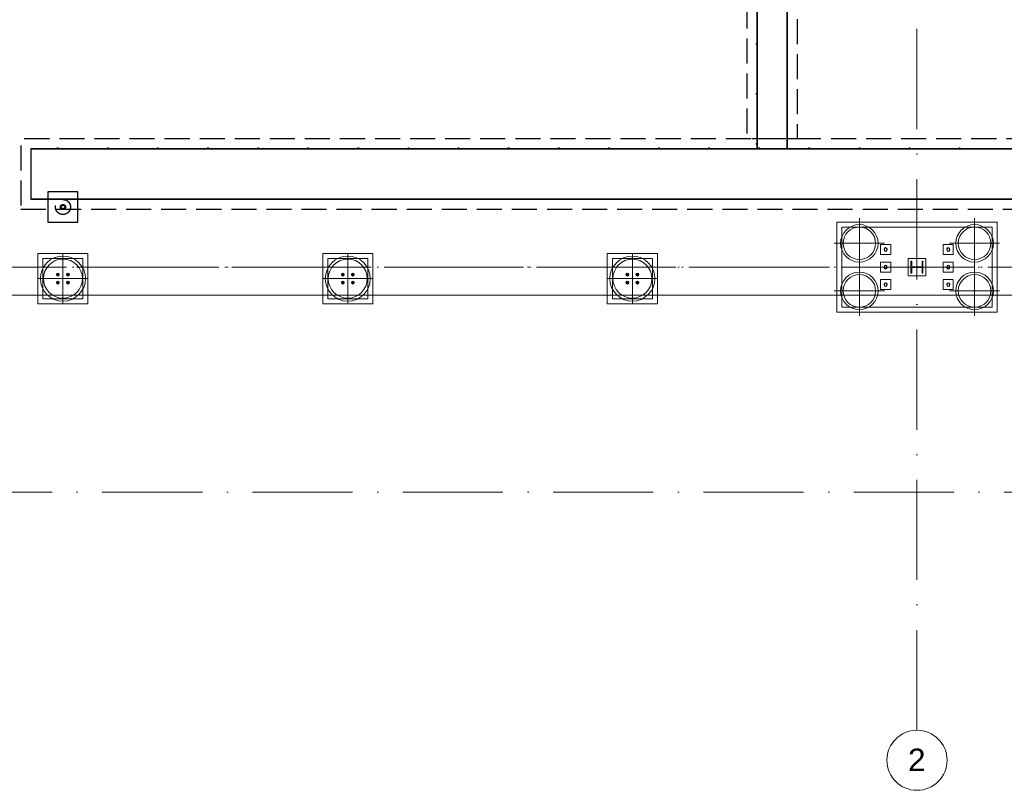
# Model space of a CAD drawing. Header units: millimetres. Extents: x -2694 to 330324, y -17289 to 76899.
# Tile 5 of 142: x 20862 to 40513, y -2696 to 12690. Entities that reach past the tile are written whole.
import ezdxf

# ---------------------------------------------------------------- set-up
doc = ezdxf.new("R2010")
doc.units = ezdxf.units.MM
for name, pattern in [('IMPORT-A_CARA_07', [700, 500, -200]), ('IMPORT-A_CARA_15', [760, 500, -130, 0, -130]), ('Čerchovaná 20mm', [3000, 2000, -500, 0, -500])]:
    doc.linetypes.add(name, pattern=pattern)
for name, color, linetype, lineweight in [('02_0_25386_PODLAHA HALY A ZÁKLADY VESTAVKŮ 4_6_2025_dwg', 8, 'Continuous', 9), ('11542_003_OK-HALA_TaO-1_ET_R01_AciS_2025-04-14_sloupy_dwg', 150, 'Continuous', 9), ('CA_NOVÉ K-CE', 12, 'Continuous', 25), ('CA_NOVÉ K-CE NEVHRA', 12, 'IMPORT-A_CARA_07', 25), ('CA_OSY', 5, 'IMPORT-A_CARA_15', 13), ('CA_PODLAHA KANÁLY', 12, 'Continuous', 25), ('CA_PODLAHA OBRYS', 12, 'Continuous', 25), ('CA_PODLAHA25', 7, 'Continuous', 13), ('CA_POHHRA18', 9, 'Continuous', 9), ('CA_TEXT35', 62, 'Continuous', 9), ('CA_ZAKLADY25', 7, 'Continuous', 13), ('Konstrukční přípoje', 7, 'Continuous', 13), ('SS_HALA_TaO-DODAVKA_STAVEBNI', 140, 'Continuous', 9), ('SS_HALA_TaO-SLOUP', 140, 'Continuous', 9)]:
    doc.layers.add(name, color=color, linetype=linetype, lineweight=lineweight)
doc.styles.add('Arial_1', font='arial.ttf', dxfattribs={"height": 450})

# ---------------------------------------------------------------- blocks, each defined once
blk = doc.blocks.new('02_0_25386_PODLAHA HALY A ZÁKLADY VESTAVKŮ 4_6_2025_dwg_A$Cb83b9660-2769428-BOURÁNÍ STÁVAJÍCÍCH ZÁKLADOVÝCH PRVKŮ')
at = {"layer": 'CA_NOVÉ K-CE', "color": 1, "flags": 128}
blk.add_lwpolyline([(-300, -300), (300, -300), (300, 300), (-300, 300)], close=True, dxfattribs=at)
at = {"layer": 'CA_NOVÉ K-CE NEVHRA', "color": 1}
for radius in [150, 51, 35]:
    blk.add_circle((0, 0), radius, dxfattribs=at)
blk = doc.blocks.new('02_0_25386_PODLAHA HALY A ZÁKLADY VESTAVKŮ 4_6_2025_dwg_A$C0b34a81f-2769432-BOURÁNÍ STÁVAJÍCÍCH ZÁKLADOVÝCH PRVKŮ')
at = {"layer": 'CA_PODLAHA KANÁLY', "color": 1, "flags": 128}
for points in [[(35988, 16813), (36588, 16813), (36588, 10521), (35988, 10521)], [(21495, 9521), (90079, 9521), (90079, 10521), (21495, 10521)]]:
    blk.add_lwpolyline(points, close=True, dxfattribs=at)
at = {"layer": 'CA_PODLAHA OBRYS', "color": 1, "linetype": 'IMPORT-A_CARA_07', "flags": 128}
for points in [[(35788, 17013), (36788, 17013), (36788, 10721), (35788, 10721)], [(21295, 9321), (43279, 9321), (43279, 8121), (53079, 8121), (53079, 9321), (55279, 9321), (55279, 8121), (65079, 8121), (65079, 9321), (67279, 9321), (67279, 8121), (77079, 8121), (77079, 9321), (79279, 9321), (79279, 8121), (89079, 8121), (89079, 9321), (90279, 9321), (90279, 10721), (21295, 10721)]]:
    blk.add_lwpolyline(points, close=True, dxfattribs=at)
at = {"layer": 'CA_PODLAHA OBRYS', "color": 1, "flags": 128}
for points in [[(36588, 10521), (36588, 16813), (35988, 16813), (35988, 10521)], [(35988, 12634), (35973, 12634), (35973, 12609), (35988, 12609)], [(35988, 12615), (35986, 12615), (35986, 12611), (35975, 12611), (35975, 12632), (35986, 12632), (35986, 12627), (35988, 12627)], [(35988, 11634), (35973, 11634), (35973, 11609), (35988, 11609)], [(35988, 11615), (35986, 11615), (35986, 11611), (35975, 11611), (35975, 11632), (35986, 11632), (35986, 11627), (35988, 11627)], [(35988, 10634), (35973, 10634), (35973, 10609), (35988, 10609)], [(35988, 10615), (35986, 10615), (35986, 10611), (35975, 10611), (35975, 10632), (35986, 10632), (35986, 10627), (35988, 10627)], [(21495, 10521), (90079, 10521), (90079, 9521), (21495, 9521)], [(22043, 10521), (22043, 10536), (22015, 10536), (22015, 10521)], [(22023, 10521), (22023, 10523), (22017, 10523), (22017, 10534), (22041, 10534), (22041, 10523), (22035, 10523), (22035, 10521)], [(23043, 10521), (23043, 10536), (23015, 10536), (23015, 10521)], [(23023, 10521), (23023, 10523), (23017, 10523), (23017, 10534), (23041, 10534), (23041, 10523), (23035, 10523), (23035, 10521)], [(24043, 10521), (24043, 10536), (24015, 10536), (24015, 10521)], [(24023, 10521), (24023, 10523), (24017, 10523), (24017, 10534), (24041, 10534), (24041, 10523), (24035, 10523), (24035, 10521)], [(25043, 10521), (25043, 10536), (25015, 10536), (25015, 10521)], [(25023, 10521), (25023, 10523), (25017, 10523), (25017, 10534), (25041, 10534), (25041, 10523), (25035, 10523), (25035, 10521)], [(26043, 10521), (26043, 10536), (26015, 10536), (26015, 10521)], [(26023, 10521), (26023, 10523), (26017, 10523), (26017, 10534), (26041, 10534), (26041, 10523), (26035, 10523), (26035, 10521)], [(27043, 10521), (27043, 10536), (27015, 10536), (27015, 10521)], [(27023, 10521), (27023, 10523), (27017, 10523), (27017, 10534), (27041, 10534), (27041, 10523), (27035, 10523), (27035, 10521)], [(28043, 10521), (28043, 10536), (28015, 10536), (28015, 10521)], [(28023, 10521), (28023, 10523), (28017, 10523), (28017, 10534), (28041, 10534), (28041, 10523), (28035, 10523), (28035, 10521)], [(29043, 10521), (29043, 10536), (29015, 10536), (29015, 10521)], [(29023, 10521), (29023, 10523), (29017, 10523), (29017, 10534), (29041, 10534), (29041, 10523), (29035, 10523), (29035, 10521)], [(30043, 10521), (30043, 10536), (30015, 10536), (30015, 10521)], [(30023, 10521), (30023, 10523), (30017, 10523), (30017, 10534), (30041, 10534), (30041, 10523), (30035, 10523), (30035, 10521)], [(31043, 10521), (31043, 10536), (31015, 10536), (31015, 10521)], [(31023, 10521), (31023, 10523), (31017, 10523), (31017, 10534), (31041, 10534), (31041, 10523), (31035, 10523), (31035, 10521)], [(32043, 10521), (32043, 10536), (32015, 10536), (32015, 10521)], [(32023, 10521), (32023, 10523), (32017, 10523), (32017, 10534), (32041, 10534), (32041, 10523), (32035, 10523), (32035, 10521)], [(33043, 10521), (33043, 10536), (33015, 10536), (33015, 10521)], [(33023, 10521), (33023, 10523), (33017, 10523), (33017, 10534), (33041, 10534), (33041, 10523), (33035, 10523), (33035, 10521)], [(34043, 10521), (34043, 10536), (34015, 10536), (34015, 10521)], [(34023, 10521), (34023, 10523), (34017, 10523), (34017, 10534), (34041, 10534), (34041, 10523), (34035, 10523), (34035, 10521)], [(35043, 10521), (35043, 10536), (35015, 10536), (35015, 10521)], [(35023, 10521), (35023, 10523), (35017, 10523), (35017, 10534), (35041, 10534), (35041, 10523), (35035, 10523), (35035, 10521)], [(36043, 10521), (36043, 10536), (36015, 10536), (36015, 10521)], [(36023, 10521), (36023, 10523), (36017, 10523), (36017, 10534), (36041, 10534), (36041, 10523), (36035, 10523), (36035, 10521)], [(37043, 10521), (37043, 10536), (37015, 10536), (37015, 10521)], [(37023, 10521), (37023, 10523), (37017, 10523), (37017, 10534), (37041, 10534), (37041, 10523), (37035, 10523), (37035, 10521)], [(38043, 10521), (38043, 10536), (38015, 10536), (38015, 10521)], [(38023, 10521), (38023, 10523), (38017, 10523), (38017, 10534), (38041, 10534), (38041, 10523), (38035, 10523), (38035, 10521)], [(39043, 10521), (39043, 10536), (39015, 10536), (39015, 10521)], [(39023, 10521), (39023, 10523), (39017, 10523), (39017, 10534), (39041, 10534), (39041, 10523), (39035, 10523), (39035, 10521)], [(40043, 10521), (40043, 10536), (40015, 10536), (40015, 10521)], [(40023, 10521), (40023, 10523), (40017, 10523), (40017, 10534), (40041, 10534), (40041, 10523), (40035, 10523), (40035, 10521)]]:
    blk.add_lwpolyline(points, dxfattribs=at)
blk = doc.blocks.new('02_0_25386_PODLAHA HALY A ZÁKLADY VESTAVKŮ 4_6_2025_dwg-2745952-BOURÁNÍ STÁVAJÍCÍCH ZÁKLADOVÝCH PRVKŮ')
at = {"layer": 'CA_OSY', "color": 10}
for p, q in [((2311918, -1789797), (2344697, -1789797)), ((2344697, -1789797), (2344758, -1789797)), ((2344758, -1789797), (2345947, -1789797)), ((2345947, -1789797), (2346008, -1789797)), ((2346008, -1789797), (2597271, -1789797))]:
    blk.add_line(p, q, dxfattribs=at)
for name, p in [('02_0_25386_PODLAHA HALY A ZÁKLADY VESTAVKŮ 4_6_2025_dwg_A$C0b34a81f-2769432-BOURÁNÍ STÁVAJÍCÍCH ZÁKLADOVÝCH PRVKŮ', (2306174, -1797959)), ('02_0_25386_PODLAHA HALY A ZÁKLADY VESTAVKŮ 4_6_2025_dwg_A$Cb83b9660-2769428-BOURÁNÍ STÁVAJÍCÍCH ZÁKLADOVÝCH PRVKŮ', (2328308, -1788597))]:
    blk.add_blockref(name, p)
blk = doc.blocks.new('pilota 600 mm - D_750_650-2142284-BOURÁNÍ STÁVAJÍCÍCH ZÁKLADOVÝCH PRVKŮ')
at = {"layer": 'CA_POHHRA18'}
for q in [(0, 500), (-500, 0), (0, -500), (500, 0)]:
    blk.add_line((0, 0), q, dxfattribs=at)
blk = doc.blocks.new('pilota 600 mm - D_750_650-2142285-BOURÁNÍ STÁVAJÍCÍCH ZÁKLADOVÝCH PRVKŮ')
at = {"layer": 'CA_POHHRA18'}
for q in [(0, 500), (-500, 0), (500, 0), (0, -500)]:
    blk.add_line((0, 0), q, dxfattribs=at)
blk = doc.blocks.new('pilota 600 mm - D_900_780-2142302-BOURÁNÍ STÁVAJÍCÍCH ZÁKLADOVÝCH PRVKŮ')
at = {"layer": 'CA_POHHRA18'}
for q in [(0, 500), (-500, 0), (0, -500), (500, 0)]:
    blk.add_line((0, 0), q, dxfattribs=at)
blk = doc.blocks.new('M_Šroub HPM-P - 24_P-1838738-BOURÁNÍ STÁVAJÍCÍCH ZÁKLADOVÝCH PRVKŮ')
at = {"layer": 'Konstrukční přípoje'}
for p, q in [((0, 21), (-18, 10)), ((0, 21), (-18, 10)), ((-18, 10), (0, 21)), ((0, 21), (-18, 10)), ((-18, 10), (-18, -10)), ((-18, 10), (-18, -10)), ((-18, -10), (-18, 10)), ((-18, 10), (-18, -10)), ((18, 10), (0, 21)), ((18, 10), (0, 21)), ((0, 21), (18, 10)), ((18, 10), (0, 21)), ((18, -10), (18, 10)), ((18, -10), (18, 10)), ((18, 10), (18, -10)), ((18, -10), (18, 10)), ((-18, -10), (0, -21)), ((-18, -10), (0, -21)), ((0, -21), (-18, -10)), ((-18, -10), (0, -21)), ((0, -21), (18, -10)), ((0, -21), (18, -10)), ((18, -10), (0, -21)), ((0, -21), (18, -10))]:
    blk.add_line(p, q, dxfattribs=at)
for radius, start, end in [(28, 360, 180), (28, 0, 180), (28, 360, 180), (28, 0, 180), (12, 0, 180), (12.5, 0, 180), (12, 0, 180), (12.5, 360, 180), (12, 0, 180), (12, 360, 180), (12, 0, 180), (12.5, 0, 180), (12.5, 0, 180), (12, 0, 180), (12.5, 360, 180), (12.5, 0, 180), (28, 180, 360), (28, 180, 360), (28, 180, 360), (28, 180, 360), (12, 180, 360), (12.5, 180, 360), (12, 180, 360), (12.5, 180, 360), (12, 180, 360), (12, 180, 360), (12, 180, 360), (12.5, 180, 360), (12.5, 180, 360), (12, 180, 360), (12.5, 180, 360), (12.5, 180, 360)]:
    blk.add_arc((0, 0), radius, start, end, dxfattribs=at)
blk = doc.blocks.new('M_Šroub HPM-P - 24_P-1838768-BOURÁNÍ STÁVAJÍCÍCH ZÁKLADOVÝCH PRVKŮ')
at = {"layer": 'Konstrukční přípoje'}
for p, q in [((0, 21), (-18, 10)), ((0, 21), (-18, 10)), ((-18, 10), (0, 21)), ((0, 21), (-18, 10)), ((-18, 10), (-18, -10)), ((-18, 10), (-18, -10)), ((-18, -10), (-18, 10)), ((-18, 10), (-18, -10)), ((18, 10), (0, 21)), ((18, 10), (0, 21)), ((0, 21), (18, 10)), ((18, 10), (0, 21)), ((18, -10), (18, 10)), ((18, -10), (18, 10)), ((18, 10), (18, -10)), ((18, -10), (18, 10)), ((-18, -10), (0, -21)), ((-18, -10), (0, -21)), ((0, -21), (-18, -10)), ((-18, -10), (0, -21)), ((0, -21), (18, -10)), ((0, -21), (18, -10)), ((18, -10), (0, -21)), ((0, -21), (18, -10))]:
    blk.add_line(p, q, dxfattribs=at)
for radius, start, end in [(28, 0, 180), (28, 0, 180), (28, 0, 180), (28, 0, 180), (28, 180, 360), (28, 180, 0), (28, 180, 360), (28, 180, 0), (12.5, 0, 180), (12.5, 0, 180), (12.5, 0, 180), (12.5, 0, 180), (12.5, 0, 180), (12.5, 0, 180), (12, 0, 180), (12, 0, 180), (12, 0, 180), (12, 0, 180), (12, 0, 180), (12, 0, 180), (12, 180, 360), (12.5, 180, 0), (12, 180, 360), (12.5, 180, 360), (12, 180, 360), (12, 180, 360), (12, 180, 360), (12.5, 180, 360), (12.5, 180, 360), (12, 180, 360), (12.5, 180, 360), (12.5, 180, 0)]:
    blk.add_arc((0, 0), radius, start, end, dxfattribs=at)
blk = doc.blocks.new('11542_003_OK-HALA_TaO-1_ET_R01_AciS_2025-04-14_sloupy_dwg-1858929-BOURÁNÍ STÁVAJÍCÍCH ZÁKLADOVÝCH PRVKŮ')
at = {"layer": '11542_003_OK-HALA_TaO-1_ET_R01_AciS_2025-04-14_sloupy_dwg', "color": 140}
for p, q in [((38667, 7870), (38650, 7870)), ((38650, 7870), (38650, 7630)), ((38667, 7776), (38667, 7870)), ((38890, 7870), (38873, 7870)), ((38873, 7870), (38873, 7776)), ((38890, 7630), (38890, 7870)), ((38667, 7630), (38667, 7724)), ((38852, 7755), (38688, 7755)), ((38688, 7745), (38852, 7745)), ((38873, 7724), (38873, 7630)), ((38650, 7630), (38667, 7630)), ((38873, 7630), (38890, 7630))]:
    blk.add_line(p, q, dxfattribs=at)
for centre, radius, start, end in [((38145, 8100), 32, 90, 270), ((38145, 8100), 32, 270, 90), ((39395, 8100), 32, 90, 270), ((39395, 8100), 32, 270, 90), ((38145, 7750), 32, 90, 270), ((38145, 7750), 32, 270, 90), ((38688, 7776), 21, 180, 270), ((38688, 7724), 21, 90, 180), ((38852, 7776), 21, 270, 0), ((38852, 7724), 21, 0, 90), ((39395, 7750), 32, 90, 270), ((39395, 7750), 32, 270, 90), ((21625, 7600), 12, 0, 180), ((21625, 7600), 12, 180, 0), ((21825, 7600), 12, 0, 180), ((21825, 7600), 12, 180, 0), ((27310, 7600), 12, 0, 180), ((27310, 7600), 12, 180, 0), ((27510, 7600), 12, 0, 180), ((27510, 7600), 12, 180, 0), ((32990, 7600), 12, 0, 180), ((32990, 7600), 12, 180, 0), ((33190, 7600), 12, 0, 180), ((33190, 7600), 12, 180, 0), ((21625, 7440), 12, 0, 180), ((21625, 7440), 12, 180, 0), ((21825, 7440), 12, 0, 180), ((21825, 7440), 12, 180, 0), ((27310, 7440), 12, 0, 180), ((27310, 7440), 12, 180, 0), ((27510, 7440), 12, 0, 180), ((27510, 7440), 12, 180, 0), ((32990, 7440), 12, 0, 180), ((32990, 7440), 12, 180, 0), ((33190, 7440), 12, 0, 180), ((33190, 7440), 12, 180, 0), ((38145, 7400), 32, 90, 270), ((38145, 7400), 32, 270, 90), ((39395, 7400), 32, 90, 270), ((39395, 7400), 32, 270, 90)]:
    blk.add_arc(centre, radius, start, end, dxfattribs=at)
at = {"layer": 'SS_HALA_TaO-DODAVKA_STAVEBNI'}
for centre, radius, start, end in [((38145, 8100), 32, 90, 270), ((38145, 8100), 32, 270, 90), ((39395, 8100), 32, 90, 270), ((39395, 8100), 32, 270, 90), ((38145, 7750), 32, 90, 270), ((38145, 7750), 32, 270, 90), ((39395, 7750), 32, 90, 270), ((39395, 7750), 32, 270, 90), ((21625, 7600), 12, 0, 180), ((21625, 7600), 12, 180, 0), ((21825, 7600), 12, 0, 180), ((21825, 7600), 12, 180, 0), ((27310, 7600), 12, 0, 180), ((27310, 7600), 12, 180, 0), ((27510, 7600), 12, 0, 180), ((27510, 7600), 12, 180, 0), ((32990, 7600), 12, 0, 180), ((32990, 7600), 12, 180, 0), ((33190, 7600), 12, 0, 180), ((33190, 7600), 12, 180, 0), ((21625, 7440), 12, 0, 180), ((21625, 7440), 12, 180, 0), ((21825, 7440), 12, 0, 180), ((21825, 7440), 12, 180, 0), ((27310, 7440), 12, 0, 180), ((27310, 7440), 12, 180, 0), ((27510, 7440), 12, 0, 180), ((27510, 7440), 12, 180, 0), ((32990, 7440), 12, 0, 180), ((32990, 7440), 12, 180, 0), ((33190, 7440), 12, 0, 180), ((33190, 7440), 12, 180, 0), ((38145, 7400), 32, 90, 270), ((38145, 7400), 32, 270, 90), ((39395, 7400), 32, 90, 270), ((39395, 7400), 32, 270, 90)]:
    blk.add_arc(centre, radius, start, end, dxfattribs=at)
at = {"layer": 'SS_HALA_TaO-SLOUP'}
for p, q in [((38667, 7870), (38650, 7870)), ((38650, 7870), (38650, 7630)), ((38667, 7776), (38667, 7870)), ((38890, 7870), (38873, 7870)), ((38873, 7870), (38873, 7776)), ((38890, 7630), (38890, 7870)), ((38667, 7630), (38667, 7724)), ((38852, 7755), (38688, 7755)), ((38688, 7745), (38852, 7745)), ((38873, 7724), (38873, 7630)), ((38650, 7630), (38667, 7630)), ((38873, 7630), (38890, 7630))]:
    blk.add_line(p, q, dxfattribs=at)
for centre, start, end in [((38688, 7776), 180, 270), ((38688, 7724), 90, 180), ((38852, 7776), 270, 0), ((38852, 7724), 0, 90)]:
    blk.add_arc(centre, 21, start, end, dxfattribs=at)
blk = doc.blocks.new('M_Šroub HPM-E - 64_E-V208-BOURÁNÍ STÁVAJÍCÍCH ZÁKLADOVÝCH PRVKŮ')
at = {"layer": 'Konstrukční přípoje'}
for p, q in [((-100, -100), (-100, 100)), ((-100, 100), (100, 100)), ((100, 100), (-100, 100)), ((-100, 100), (-100, -100)), ((100, 100), (100, -100)), ((100, -100), (100, 100)), ((100, -100), (-100, -100)), ((-100, -100), (100, -100))]:
    blk.add_line(p, q, dxfattribs=at)
at = {"layer": 'Konstrukční přípoje', "color": 250, "lineweight": 25}
for start, end in [(360, 180), (180, 360)]:
    blk.add_arc((0, 0), 32, start, end, dxfattribs=at)
at = {"layer": 'Konstrukční přípoje'}
for start, end in [(0, 180), (0, 180), (0, 180), (180, 360), (180, 360), (180, 360)]:
    blk.add_arc((0, 0), 32, start, end, dxfattribs=at)
blk = doc.blocks.new('M_Šroub HPM-E - 64_E-V209-BOURÁNÍ STÁVAJÍCÍCH ZÁKLADOVÝCH PRVKŮ')
at = {"layer": 'Konstrukční přípoje', "lineweight": 9}
h = blk.add_hatch(dxfattribs=at)
h.set_pattern_fill('FP_93', color=50, style=0, pattern_type=2)
h.set_pattern_definition([(315, (-7749.87, 39395.05), (251.4472, 251.4472), []), (315, (-7368.87, 39395.05), (251.4472, 251.4472), [])])
h.paths.add_polyline_path([(-32, 0), (-26, -19), (-10, -30), (10, -30), (26, -19), (32, 0), (26, 19), (10, 30), (-10, 30), (-26, 19)])
at = {"layer": 'Konstrukční přípoje'}
for p, q in [((100, 100), (-100, 100)), ((-100, 100), (-100, -100)), ((-100, -100), (-100, 100)), ((-100, 100), (100, 100)), ((100, -100), (100, 100)), ((100, 100), (100, -100)), ((-100, -100), (100, -100)), ((100, -100), (-100, -100))]:
    blk.add_line(p, q, dxfattribs=at)
at = {"layer": 'Konstrukční přípoje', "color": 250, "lineweight": 25}
for start, end in [(360, 180), (180, 360)]:
    blk.add_arc((0, 0), 32, start, end, dxfattribs=at)
at = {"layer": 'Konstrukční přípoje'}
for start, end in [(0, 180), (0, 180), (0, 180), (180, 0), (180, 360), (180, 360)]:
    blk.add_arc((0, 0), 32, start, end, dxfattribs=at)
blk = doc.blocks.new('M_Šroub HPM-E - 64_E-V210-BOURÁNÍ STÁVAJÍCÍCH ZÁKLADOVÝCH PRVKŮ')
at = {"layer": 'Konstrukční přípoje'}
for p, q in [((-100, -100), (-100, 100)), ((-100, 100), (100, 100)), ((100, 100), (-100, 100)), ((-100, 100), (-100, -100)), ((100, 100), (100, -100)), ((100, -100), (100, 100)), ((100, -100), (-100, -100)), ((-100, -100), (100, -100))]:
    blk.add_line(p, q, dxfattribs=at)
at = {"layer": 'Konstrukční přípoje', "color": 250, "lineweight": 25}
for start, end in [(360, 180), (180, 360)]:
    blk.add_arc((0, 0), 32, start, end, dxfattribs=at)
at = {"layer": 'Konstrukční přípoje'}
for start, end in [(0, 180), (0, 180), (0, 180), (180, 360), (180, 360), (180, 360)]:
    blk.add_arc((0, 0), 32, start, end, dxfattribs=at)
blk = doc.blocks.new('M_Šroub HPM-E - 64_E-V211-BOURÁNÍ STÁVAJÍCÍCH ZÁKLADOVÝCH PRVKŮ')
at = {"layer": 'Konstrukční přípoje', "lineweight": 9}
h = blk.add_hatch(dxfattribs=at)
h.set_pattern_fill('FP_94', color=50, style=0, pattern_type=2)
h.set_pattern_definition([(315, (-8099.87, 39395.05), (251.4472, 251.4472), []), (315, (-7718.87, 39395.05), (251.4472, 251.4472), [])])
h.paths.add_polyline_path([(-32, 0), (-26, -19), (-10, -30), (10, -30), (26, -19), (32, 0), (26, 19), (10, 30), (-10, 30), (-26, 19)])
at = {"layer": 'Konstrukční přípoje'}
for p, q in [((100, 100), (-100, 100)), ((-100, 100), (-100, -100)), ((-100, -100), (-100, 100)), ((-100, 100), (100, 100)), ((100, -100), (100, 100)), ((100, 100), (100, -100)), ((-100, -100), (100, -100)), ((100, -100), (-100, -100))]:
    blk.add_line(p, q, dxfattribs=at)
at = {"layer": 'Konstrukční přípoje', "color": 250, "lineweight": 25}
for start, end in [(360, 180), (180, 360)]:
    blk.add_arc((0, 0), 32, start, end, dxfattribs=at)
at = {"layer": 'Konstrukční přípoje'}
for start, end in [(0, 180), (0, 180), (0, 180), (180, 0), (180, 360), (180, 360)]:
    blk.add_arc((0, 0), 32, start, end, dxfattribs=at)
blk = doc.blocks.new('M_Šroub HPM-E - 64_E-V212-BOURÁNÍ STÁVAJÍCÍCH ZÁKLADOVÝCH PRVKŮ')
at = {"layer": 'Konstrukční přípoje'}
for p, q in [((-100, -100), (-100, 100)), ((-100, 100), (100, 100)), ((100, 100), (-100, 100)), ((-100, 100), (-100, -100)), ((100, 100), (100, -100)), ((100, -100), (100, 100)), ((100, -100), (-100, -100)), ((-100, -100), (100, -100))]:
    blk.add_line(p, q, dxfattribs=at)
at = {"layer": 'Konstrukční přípoje', "color": 250, "lineweight": 25}
for start, end in [(360, 180), (180, 360)]:
    blk.add_arc((0, 0), 32, start, end, dxfattribs=at)
at = {"layer": 'Konstrukční přípoje'}
for start, end in [(0, 180), (0, 180), (0, 180), (180, 360), (180, 360), (180, 360)]:
    blk.add_arc((0, 0), 32, start, end, dxfattribs=at)
blk = doc.blocks.new('M_Šroub HPM-E - 64_E-V213-BOURÁNÍ STÁVAJÍCÍCH ZÁKLADOVÝCH PRVKŮ')
at = {"layer": 'Konstrukční přípoje'}
for p, q in [((100, 100), (-100, 100)), ((-100, 100), (-100, -100)), ((-100, -100), (-100, 100)), ((-100, 100), (100, 100)), ((100, -100), (100, 100)), ((100, 100), (100, -100)), ((-100, -100), (100, -100)), ((100, -100), (-100, -100))]:
    blk.add_line(p, q, dxfattribs=at)
at = {"layer": 'Konstrukční přípoje', "color": 250, "lineweight": 25}
for start, end in [(360, 180), (180, 360)]:
    blk.add_arc((0, 0), 32, start, end, dxfattribs=at)
at = {"layer": 'Konstrukční přípoje'}
for start, end in [(0, 180), (0, 180), (0, 180), (180, 0), (180, 360), (180, 360)]:
    blk.add_arc((0, 0), 32, start, end, dxfattribs=at)
blk = doc.blocks.new('Osnova - Bublina osnovy 12mm-4850-BOURÁNÍ STÁVAJÍCÍCH ZÁKLADOVÝCH PRVKŮ')
at = {"layer": 'CA_TEXT35'}
blk.add_circle((0, 0), 6, dxfattribs=at)

msp = doc.modelspace()

# ---------------------------------------------------------------- linework, layer by layer
at = {"layer": 'CA_OSY', "linetype": 'Čerchovaná 20mm', "lineweight": 9}
for p, q in [((38770, -1496.2), (38770, 75184.5)), ((-1493.6, 7749.9), (299971.9, 7749.9)), ((-1493.6, 3254.9), (299971.9, 3254.9))]:
    msp.add_line(p, q, dxfattribs=at)
at = {"layer": 'CA_PODLAHA25'}
msp.add_line((205330, 7189.9), (4070, 7189.9), dxfattribs=at)
at = {"layer": 'CA_ZAKLADY25', "lineweight": 9}
for p, q in [((37170, 8649.9), (40370, 8649.9)), ((37170, 6849.9), (37170, 8649.9)), ((37170, 8649.9), (37170, 6849.9)), ((40370, 8649.9), (37170, 8649.9)), ((40370, 8649.9), (40370, 6849.9)), ((40370, 6849.9), (40370, 8649.9)), ((21225, 7019.9), (21225, 8019.9)), ((21225, 8019.9), (22225, 8019.9)), ((22225, 8019.9), (21225, 8019.9)), ((21225, 8019.9), (21225, 7019.9)), ((22225, 8019.9), (22225, 7019.9)), ((22225, 7019.9), (22225, 8019.9)), ((26910, 7019.9), (26910, 8019.9)), ((26910, 8019.9), (27910, 8019.9)), ((27910, 8019.9), (26910, 8019.9)), ((26910, 8019.9), (26910, 7019.9)), ((27910, 8019.9), (27910, 7019.9)), ((27910, 7019.9), (27910, 8019.9)), ((32590, 7019.9), (32590, 8019.9)), ((32590, 8019.9), (33590, 8019.9)), ((33590, 8019.9), (32590, 8019.9)), ((32590, 8019.9), (32590, 7019.9)), ((33590, 8019.9), (33590, 7019.9)), ((33590, 7019.9), (33590, 8019.9)), ((22225, 7019.9), (21225, 7019.9)), ((21225, 7019.9), (22225, 7019.9)), ((27910, 7019.9), (26910, 7019.9)), ((26910, 7019.9), (27910, 7019.9)), ((33590, 7019.9), (32590, 7019.9)), ((32590, 7019.9), (33590, 7019.9)), ((40370, 6849.9), (37170, 6849.9)), ((37170, 6849.9), (40370, 6849.9))]:
    msp.add_line(p, q, dxfattribs=at)
at = {"layer": 'CA_ZAKLADY25'}
for p, q in [((37270, 8549.9), (37270, 6949.9)), ((40270, 8549.9), (37270, 8549.9)), ((37270, 8549.9), (40270, 8549.9)), ((37270, 6949.9), (37270, 8549.9)), ((40270, 6949.9), (40270, 8549.9)), ((40270, 8549.9), (40270, 6949.9)), ((22125, 7919.9), (21325, 7919.9)), ((21325, 7919.9), (21325, 7119.9)), ((21325, 7119.9), (21325, 7919.9)), ((21325, 7919.9), (22125, 7919.9)), ((22125, 7119.9), (22125, 7919.9)), ((22125, 7919.9), (22125, 7119.9)), ((27810, 7919.9), (27010, 7919.9)), ((27010, 7919.9), (27010, 7119.9)), ((27010, 7119.9), (27010, 7919.9)), ((27010, 7919.9), (27810, 7919.9)), ((27810, 7119.9), (27810, 7919.9)), ((27810, 7919.9), (27810, 7119.9)), ((33490, 7919.9), (32690, 7919.9)), ((32690, 7919.9), (32690, 7119.9)), ((32690, 7119.9), (32690, 7919.9)), ((32690, 7919.9), (33490, 7919.9)), ((33490, 7119.9), (33490, 7919.9)), ((33490, 7919.9), (33490, 7119.9)), ((38595, 7574.9), (38595, 7924.9)), ((38595, 7924.9), (38945, 7924.9)), ((38595, 7924.9), (38595, 7574.9)), ((38945, 7924.9), (38595, 7924.9)), ((38945, 7924.9), (38945, 7574.9)), ((38945, 7574.9), (38945, 7924.9)), ((38945, 7574.9), (38595, 7574.9)), ((38595, 7574.9), (38945, 7574.9)), ((21325, 7119.9), (22125, 7119.9)), ((22125, 7119.9), (21325, 7119.9)), ((27010, 7119.9), (27810, 7119.9)), ((27810, 7119.9), (27010, 7119.9)), ((32690, 7119.9), (33490, 7119.9)), ((33490, 7119.9), (32690, 7119.9)), ((37270, 6949.9), (40270, 6949.9)), ((40270, 6949.9), (37270, 6949.9))]:
    msp.add_line(p, q, dxfattribs=at)
at = {"layer": 'CA_ZAKLADY25', "lineweight": 9}
for centre, radius, start, end in [((37620, 8224.9), 375, 0, 180), ((37620, 8224.9), 375, 0, 180), ((37620, 8224.9), 325, 90, 270), ((37620, 8224.9), 325, 90, 270), ((37620, 8224.9), 325, 270, 90), ((37620, 8224.9), 325, 270, 90), ((39920, 8224.9), 375, 360, 180), ((39920, 8224.9), 375, 360, 180), ((39920, 8224.9), 325, 90, 270), ((39920, 8224.9), 325, 90, 270), ((39920, 8224.9), 325, 270, 90), ((39920, 8224.9), 325, 270, 90), ((37620, 8224.9), 375, 180, 0), ((37620, 8224.9), 375, 180, 0), ((39920, 8224.9), 375, 180, 360), ((39920, 8224.9), 375, 180, 360), ((21725, 7519.9), 450, 0, 180), ((21725, 7519.9), 450, 0, 180), ((21725, 7519.9), 390, 90, 270), ((21725, 7519.9), 390, 90, 270), ((21725, 7519.9), 390, 270, 90), ((21725, 7519.9), 390, 270, 90), ((27410, 7519.9), 450, 0, 180), ((27410, 7519.9), 450, 0, 180), ((27410, 7519.9), 390, 90, 270), ((27410, 7519.9), 390, 90, 270), ((27410, 7519.9), 390, 270, 90), ((27410, 7519.9), 390, 270, 90), ((33090, 7519.9), 450, 0, 180), ((33090, 7519.9), 450, 0, 180), ((33090, 7519.9), 390, 90, 270), ((33090, 7519.9), 390, 90, 270), ((33090, 7519.9), 390, 270, 90), ((33090, 7519.9), 390, 270, 90), ((21725, 7519.9), 450, 180, 0), ((21725, 7519.9), 450, 180, 0), ((27410, 7519.9), 450, 180, 0), ((27410, 7519.9), 450, 180, 0), ((33090, 7519.9), 450, 180, 0), ((33090, 7519.9), 450, 180, 0), ((37620, 7274.9), 375, 0, 180), ((37620, 7274.9), 375, 0, 180), ((37620, 7274.9), 325, 90, 270), ((37620, 7274.9), 325, 90, 270), ((37620, 7274.9), 325, 270, 90), ((37620, 7274.9), 325, 270, 90), ((39920, 7274.9), 375, 360, 180), ((39920, 7274.9), 375, 360, 180), ((39920, 7274.9), 325, 90, 270), ((39920, 7274.9), 325, 90, 270), ((39920, 7274.9), 325, 270, 90), ((39920, 7274.9), 325, 270, 90), ((37620, 7274.9), 375, 180, 0), ((37620, 7274.9), 375, 180, 0), ((39920, 7274.9), 375, 180, 360), ((39920, 7274.9), 375, 180, 360)]:
    msp.add_arc(centre, radius, start, end, dxfattribs=at)

# ---------------------------------------------------------------- block references
at = {"layer": '02_0_25386_PODLAHA HALY A ZÁKLADY VESTAVKŮ 4_6_2025_dwg', "color": 240, "linetype": 'IMPORT-A_CARA_07'}
msp.add_blockref('02_0_25386_PODLAHA HALY A ZÁKLADY VESTAVKŮ 4_6_2025_dwg-2745952-BOURÁNÍ STÁVAJÍCÍCH ZÁKLADOVÝCH PRVKŮ', (-2306582.6, 1797547.1), dxfattribs=at)
at = {"layer": '11542_003_OK-HALA_TaO-1_ET_R01_AciS_2025-04-14_sloupy_dwg', "color": 140}
msp.add_blockref('11542_003_OK-HALA_TaO-1_ET_R01_AciS_2025-04-14_sloupy_dwg-1858929-BOURÁNÍ STÁVAJÍCÍCH ZÁKLADOVÝCH PRVKŮ', (0, 0), dxfattribs=at)
at = {"layer": 'CA_POHHRA18'}
for p in [(37620, 8224.9), (39920, 7274.9)]:
    msp.add_blockref('pilota 600 mm - D_750_650-2142285-BOURÁNÍ STÁVAJÍCÍCH ZÁKLADOVÝCH PRVKŮ', p, dxfattribs=at)
at = {"layer": 'CA_POHHRA18', "rotation": 180}
for name, p in [('pilota 600 mm - D_750_650-2142284-BOURÁNÍ STÁVAJÍCÍCH ZÁKLADOVÝCH PRVKŮ', (39920, 8224.9)), ('pilota 600 mm - D_900_780-2142302-BOURÁNÍ STÁVAJÍCÍCH ZÁKLADOVÝCH PRVKŮ', (21725, 7519.9)), ('pilota 600 mm - D_900_780-2142302-BOURÁNÍ STÁVAJÍCÍCH ZÁKLADOVÝCH PRVKŮ', (27410, 7519.9)), ('pilota 600 mm - D_900_780-2142302-BOURÁNÍ STÁVAJÍCÍCH ZÁKLADOVÝCH PRVKŮ', (33090, 7519.9)), ('pilota 600 mm - D_750_650-2142284-BOURÁNÍ STÁVAJÍCÍCH ZÁKLADOVÝCH PRVKŮ', (37620, 7274.9))]:
    msp.add_blockref(name, p, dxfattribs=at)
at = {"layer": 'CA_TEXT35', "xscale": 99.99999999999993, "yscale": 99.99999999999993, "zscale": 99.99999999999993}
msp.add_blockref('Osnova - Bublina osnovy 12mm-4850-BOURÁNÍ STÁVAJÍCÍCH ZÁKLADOVÝCH PRVKŮ', (38770, -2096.2), dxfattribs=at)
at = {"layer": 'Konstrukční přípoje'}
for name, p, rotation in [('M_Šroub HPM-E - 64_E-V210-BOURÁNÍ STÁVAJÍCÍCH ZÁKLADOVÝCH PRVKŮ', (38145, 8099.9), 90.00000000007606), ('M_Šroub HPM-E - 64_E-V211-BOURÁNÍ STÁVAJÍCÍCH ZÁKLADOVÝCH PRVKŮ', (39395, 8099.9), 90.00000000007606), ('M_Šroub HPM-E - 64_E-V208-BOURÁNÍ STÁVAJÍCÍCH ZÁKLADOVÝCH PRVKŮ', (38145, 7749.9), 90.00000000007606), ('M_Šroub HPM-E - 64_E-V209-BOURÁNÍ STÁVAJÍCÍCH ZÁKLADOVÝCH PRVKŮ', (39395, 7749.9), 90.00000000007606), ('M_Šroub HPM-P - 24_P-1838768-BOURÁNÍ STÁVAJÍCÍCH ZÁKLADOVÝCH PRVKŮ', (21625, 7599.9), 180), ('M_Šroub HPM-P - 24_P-1838768-BOURÁNÍ STÁVAJÍCÍCH ZÁKLADOVÝCH PRVKŮ', (21625, 7439.9), 180), ('M_Šroub HPM-P - 24_P-1838768-BOURÁNÍ STÁVAJÍCÍCH ZÁKLADOVÝCH PRVKŮ', (27310, 7599.9), 180), ('M_Šroub HPM-P - 24_P-1838768-BOURÁNÍ STÁVAJÍCÍCH ZÁKLADOVÝCH PRVKŮ', (27310, 7439.9), 180), ('M_Šroub HPM-P - 24_P-1838768-BOURÁNÍ STÁVAJÍCÍCH ZÁKLADOVÝCH PRVKŮ', (32990, 7599.9), 180), ('M_Šroub HPM-P - 24_P-1838768-BOURÁNÍ STÁVAJÍCÍCH ZÁKLADOVÝCH PRVKŮ', (32990, 7439.9), 180), ('M_Šroub HPM-E - 64_E-V212-BOURÁNÍ STÁVAJÍCÍCH ZÁKLADOVÝCH PRVKŮ', (38145, 7399.9), 90.00000000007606), ('M_Šroub HPM-E - 64_E-V213-BOURÁNÍ STÁVAJÍCÍCH ZÁKLADOVÝCH PRVKŮ', (39395, 7399.9), 90.00000000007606)]:
    msp.add_blockref(name, p, dxfattribs=dict(at, rotation=rotation))
for p in [(21825, 7599.9), (21825, 7439.9), (27510, 7599.9), (27510, 7439.9), (33190, 7599.9), (33190, 7439.9)]:
    msp.add_blockref('M_Šroub HPM-P - 24_P-1838738-BOURÁNÍ STÁVAJÍCÍCH ZÁKLADOVÝCH PRVKŮ', p, dxfattribs=at)

# ---------------------------------------------------------------- next in the draw order: texts
at = {"layer": 'CA_TEXT35', "insert": (38591.4, -1863.6), "char_height": 450, "width": 424.894, "attachment_point": 1, "style": 'Arial_1', "bg_fill": 3, "box_fill_scale": 1.25, "bg_fill_color": 256, "bg_fill_true_color": 13158600, "bg_fill_transparency": 0}
msp.add_mtext('\\fArial|b0|i0|c238|p34|;2', dxfattribs=at)

doc.saveas('drawing.dxf')
